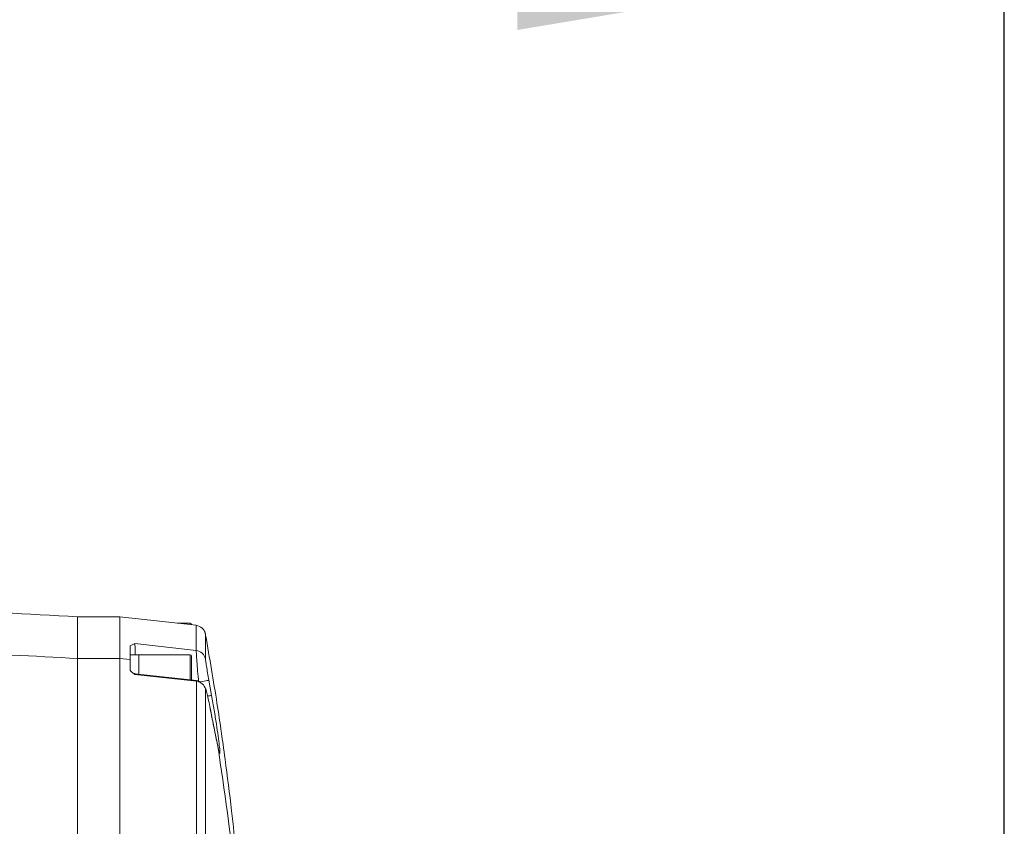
# Model space of a CAD drawing. Header units: millimetres. Extents: x 176 to 9387, y -11044 to -3322.
# Tile 59 of 256: x 1372 to 1466, y -4834 to -4757. Entities that reach past the tile are written whole.
import ezdxf

# ---------------------------------------------------------------- set-up
doc = ezdxf.new("R2010")
doc.units = ezdxf.units.MM
doc.header["$LTSCALE"] = 0.3175
doc.layers.add('1轮廓实线层', color=7, linetype='Continuous', lineweight=18)
doc.layers.add('7标注层', color=4, linetype='Continuous', lineweight=13)
doc.styles.add('标准汉字', font='gbenor.shx', dxfattribs={"bigfont": 'gbcbig.shx'})
doc.dimstyles.new('M1：18.5', dxfattribs={"dimscale": 18.5, "dimtxt": 3.5, "dimasz": 2.5, "dimexe": 2, "dimexo": 0, "dimgap": 1.5, "dimtad": 1, "dimdec": 4, "dimdsep": 46, "dimtxsty": '标准汉字', "dimcen": 5, "dimdle": 5, "dimclrd": 1, "dimclre": 1, "dimclrt": 256, "dimadec": 4, "dimazin": 2, "dimtfac": 1, "dimtdec": 4, "dimtmove": 2, "dimatfit": 3, "dimfxl": 1, "dimfrac": 2, "dimtolj": 1, "dimarcsym": 0})

# ---------------------------------------------------------------- blocks, each defined once
blk = doc.blocks.new('*D29')
at = {"layer": '7标注层', "color": 1, "lineweight": -2, "ltscale": 20, "transparency": 16777216}
for p, q in [((1292.851, -4797.721), (1292.851, -4713.526)), ((1465.851, -4913.953), (1465.851, -4713.526)), ((1339.101, -4750.526), (1419.601, -4750.526))]:
    blk.add_line(p, q, dxfattribs=at)
at = {"layer": '7标注层', "color": 1, "transparency": 16777216}
for points in [[(1339.101, -4742.817), (1339.101, -4758.234), (1292.851, -4750.526)], [(1419.601, -4758.234), (1419.601, -4742.817), (1465.851, -4750.526)]]:
    blk.add_solid(points, dxfattribs=at)
at = {"layer": 'Defpoints', "color": 0, "transparency": 16777216}
for p in [(1465.851, -4750.526), (1292.851, -4797.721), (1465.851, -4913.953)]:
    blk.add_point(p, dxfattribs=at)
at = {"layer": '7标注层', "transparency": 16777216, "insert": (1379.351, -4690.401), "char_height": 64.75, "attachment_point": 5, "style": '标准汉字'}
blk.add_mtext('\\A1;173', dxfattribs=at)

msp = doc.modelspace()

# ---------------------------------------------------------------- linework, layer by layer
at = {"layer": '1轮廓实线层', "ltscale": 20}
for p, q in [((1377.85142, -4813.95335), (1377.85142, -4817.91324)), ((1377.85142, -4813.95573), (1381.85142, -4813.95573)), ((1377.85142, -4813.95585), (1381.85142, -4813.95585)), ((1377.85142, -4813.95585), (1377.85142, -4816.12606)), ((1381.85142, -4813.95354), (1381.85142, -4817.91336)), ((1381.85142, -4813.95573), (1389.10102, -4814.76135)), ((1381.85142, -4813.95585), (1381.85142, -4813.95573)), ((1389.11038, -4814.7623), (1381.85142, -4813.95585)), ((1388.55143, -4814.56108), (1387.29937, -4814.56108)), ((1388.55143, -4814.70127), (1388.55143, -4814.56108)), ((1388.65142, -4814.6611), (1388.65142, -4814.71236)), ((1389.10102, -4814.76135), (1389.10792, -4814.76207)), ((1389.10792, -4814.76207), (1389.11038, -4814.7623)), ((1389.98235, -4815.5827), (1389.98427, -4815.57984)), ((1389.98457, -4815.58854), (1389.98492, -4815.59915)), ((1382.85105, -4816.72211), (1383.29628, -4816.50586)), ((1382.85143, -4818.02208), (1382.85143, -4816.72234)), ((1383.29628, -4816.50586), (1389.11962, -4817.16044)), ((1377.85142, -4817.91324), (1377.85142, -4856.5448)), ((1377.85142, -4817.91336), (1381.85142, -4817.91336)), ((1377.85142, -4817.91336), (1377.85142, -4856.54635)), ((1381.85142, -4817.91336), (1381.85142, -4856.54635)), ((1381.85142, -4817.91336), (1382.85143, -4818.02208)), ((1383.65142, -4817.5611), (1382.85143, -4817.5611)), ((1382.85143, -4817.5611), (1382.85143, -4819.07315)), ((1382.85143, -4819.02737), (1382.85143, -4818.02208)), ((1388.55143, -4817.5611), (1383.65142, -4817.5611)), ((1383.65142, -4817.5611), (1383.65142, -4819.36629)), ((1388.55143, -4819.93849), (1388.55143, -4817.5611)), ((1388.65142, -4817.66112), (1388.65142, -4819.95613)), ((1383.31096, -4819.33756), (1383.1169, -4819.3037)), ((1389.12782, -4820.06736), (1383.29628, -4819.4247)), ((1389.14309, -4820.01371), (1383.2964, -4819.37189)), ((1390.32186, -4819.99094), (1390.57927, -4821.42432)), ((1389.12747, -4833.85582), (1389.1233, -4836.18266))]:
    msp.add_line(p, q, dxfattribs=at)
at = {"layer": '1轮廓实线层', "lineweight": 0, "ltscale": 20}
for points in [[(1390.32186, -4819.99094), (1390.29841, -4819.99523), (1390.23936, -4820.00608), (1390.14689, -4820.02301), (1390.02443, -4820.0453), (1389.87653, -4820.07236), (1389.70868, -4820.103), (1389.52709, -4820.13614), (1389.4516, -4820.14997)], [(1390.57927, -4821.42432), (1390.55606, -4821.42837), (1390.49712, -4821.43886), (1390.40464, -4821.45519), (1390.28205, -4821.47677), (1390.20434, -4821.49048)]]:
    msp.add_lwpolyline(points, dxfattribs=at)
for centre, radius, start, end in [((1388.55142, -4814.66112), 0.1, 0, 90), ((1388.55142, -4817.66116), 0.1, 360, 90), ((1389.01497, -4818.1502), 0.99528, 11.1863747, 83.964338), ((1389.02758, -4821.05435), 0.99207, 12.1282303, 84.200876)]:
    msp.add_arc(centre, radius, start, end, dxfattribs=at)
at = {"layer": '1轮廓实线层', "ltscale": 20}
for points, knots in [([(1377.85142, -4813.95466), (1368.40791, -4813.45469), (1349.52587, -4812.45502), (1321.19473, -4811.28837), (1292.85142, -4810.78801), (1264.50812, -4811.28837), (1236.17697, -4812.45502), (1217.29494, -4813.45469), (1207.85142, -4813.95466)], [0, 0, 0, 0, 28.37214353, 56.72926646, 85.06809783, 113.4069292, 141.76405213, 170.13619566, 170.13619566, 170.13619566, 170.13619566]), ([(1207.85142, -4817.91324), (1218.4279, -4817.36619), (1239.57416, -4816.27243), (1271.30696, -4815.07682), (1300.78914, -4814.86153), (1327.99265, -4815.55567), (1352.92357, -4816.62168), (1369.54096, -4817.48266), (1377.85142, -4817.91324)], [0, 0, 0, 0, 31.7750457, 63.52992999, 95.26521404, 120.20680873, 145.16347822, 170.13078146, 170.13078146, 170.13078146, 170.13078146]), ([(1389.1104, -4814.7623), (1389.11086, -4814.76012), (1389.11179, -4814.75575), (1389.11267, -4814.9828), (1389.11458, -4815.59618), (1389.11794, -4816.63871), (1389.11962, -4817.16044)], [0, 0, 0, 0, 0.60164248, 1.20420823, 1.80727322, 2.41139573, 2.41139573, 2.41139573, 2.41139573]), ([(1389.98463, -4815.57972), (1389.90679, -4815.37092), (1389.75111, -4814.95332), (1389.3241, -4814.82597), (1389.1106, -4814.7623)], [0, 0, 0, 0, 0.66846751, 1.33690583, 1.33690583, 1.33690583, 1.33690583]), ([(1394.32982, -4861.43191), (1394.31611, -4860.51202), (1394.29024, -4858.77651), (1394.21363, -4855.93551), (1394.11051, -4853.1063), (1393.97086, -4850.13424), (1393.80762, -4847.29269), (1393.62827, -4844.63319), (1393.43402, -4842.10049), (1393.20575, -4839.42614), (1392.89454, -4836.17296), (1392.45241, -4832.11259), (1391.83728, -4827.22418), (1391.01698, -4821.52736), (1390.31078, -4817.46927), (1389.93479, -4815.30864)], [0, 0, 0, 0, 4.21935916, 7.96043075, 11.27464423, 14.23902349, 17.05294707, 19.76277401, 22.00715165, 24.29852896, 27.2500815, 30.94433442, 35.37178858, 40.52234425, 46.38725807, 46.38725807, 46.38725807, 46.38725807]), ([(1389.98492, -4815.59915), (1389.98505, -4815.60023), (1389.98553, -4815.60424), (1389.98599, -4815.802), (1389.98751, -4816.40438), (1389.99006, -4817.43946), (1389.99134, -4817.95711)], [0, 0, 0, 0, 0.25755738, 0.95781786, 1.65775361, 2.35800341, 2.35800341, 2.35800341, 2.35800341]), ([(1383.29628, -4816.50586), (1383.29779, -4816.59239), (1383.301, -4816.77666), (1383.30898, -4817.21181), (1383.31526, -4817.5497), (1383.31547, -4817.5611)], [0, 0, 0, 0, 0.48658676, 1.03621658, 1.05541513, 1.05541513, 1.05541513, 1.05541513]), ([(1389.11962, -4817.16044), (1389.12131, -4817.25295), (1389.12468, -4817.43737), (1389.17441, -4818.16529), (1389.24765, -4819.10442), (1389.30827, -4819.81569), (1389.33851, -4820.17059)], [0, 0, 0, 0, 0.76220928, 1.51951311, 2.27060495, 3.01861279, 3.01861279, 3.01861279, 3.01861279]), ([(1389.99134, -4817.95711), (1389.99647, -4818.01949), (1390.00673, -4818.14427), (1390.08378, -4818.63753), (1390.19184, -4819.27212), (1390.27848, -4819.7511), (1390.32186, -4819.99094)], [0, 0, 0, 0, 0.51437934, 1.02906187, 1.54439371, 2.06124215, 2.06124215, 2.06124215, 2.06124215]), ([(1383.29628, -4819.4247), (1383.18285, -4819.3563), (1382.95626, -4819.21969), (1382.88609, -4819.09127), (1382.85105, -4819.02714)], [0, 0, 0, 0, 0.308626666, 0.616464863, 0.616464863, 0.616464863, 0.616464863]), ([(1383.29696, -4819.3881), (1383.29661, -4819.37676), (1383.29541, -4819.33845), (1383.29592, -4819.38906), (1383.29628, -4819.4247)], [0, 0, 0, 0, 0.040222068, 0.135931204, 0.135931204, 0.135931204, 0.135931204]), ([(1389.12747, -4833.85582), (1389.13035, -4831.69314), (1389.13611, -4827.36794), (1389.13058, -4822.50083), (1389.12782, -4820.06736)], [0, 0, 0, 0, 6.89446213, 13.78847213, 13.78847213, 13.78847213, 13.78847213]), ([(1389.14145, -4820.02885), (1389.13887, -4820.01875), (1389.12955, -4819.98228), (1389.12855, -4820.03166), (1389.12782, -4820.06736)], [0, 0, 0, 0, 0.036897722, 0.133161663, 0.133161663, 0.133161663, 0.133161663]), ([(1389.44966, -4820.15033), (1389.4296, -4820.13423), (1389.34323, -4820.0649), (1389.2289, -4820.03797), (1389.14112, -4820.01729)], [0, 0, 0, 0, 0.07991587, 0.344120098, 0.344120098, 0.344120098, 0.344120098]), ([(1389.99723, -4834.6395), (1389.99937, -4832.47257), (1390.00365, -4828.13873), (1389.99955, -4823.27684), (1389.99751, -4820.84591)], [0, 0, 0, 0, 6.89683154, 13.79359344, 13.79359344, 13.79359344, 13.79359344]), ([(1389.99751, -4820.84591), (1389.99914, -4820.82644), (1390.0024, -4820.78742), (1390.02854, -4820.83587), (1390.06861, -4820.95982), (1390.13913, -4821.22461), (1390.25339, -4821.71569), (1390.35569, -4822.22648), (1390.40695, -4822.48242)], [0, 0, 0, 0, 0.2250026, 0.4509349, 0.67599147, 0.90221413, 1.35224027, 1.80418638, 1.80418638, 1.80418638, 1.80418638]), ([(1390.57927, -4821.42432), (1390.66067, -4821.89551), (1390.82358, -4822.83848), (1391.03226, -4824.16695), (1391.19977, -4825.31858), (1391.31554, -4826.21288), (1391.37399, -4826.78944), (1391.3701, -4826.99902), (1391.3076, -4826.85479), (1391.21558, -4826.4588), (1391.16957, -4826.26076)], [0, 0, 0, 0, 0.80057766, 1.60216212, 2.40303085, 3.20164018, 3.99949094, 4.79918998, 5.6001674, 6.40156858, 6.40156858, 6.40156858, 6.40156858]), ([(1391.16205, -4826.2182), (1391.15967, -4826.2076), (1391.10071, -4825.94542), (1390.96327, -4825.28908), (1390.70791, -4824.01774), (1390.51226, -4823.0172), (1390.40627, -4822.47515)], [0, 0, 0, 0, 0.05376374, 1.32981664, 2.4703335, 3.81870681, 3.81870681, 3.81870681, 3.81870681]), ([(1390.40695, -4822.48242), (1390.48323, -4822.87301), (1390.63515, -4823.65095), (1390.84319, -4824.6973), (1391.02803, -4825.60906), (1391.12245, -4826.04383), (1391.16957, -4826.26076)], [0, 0, 0, 0, 0.96913387, 1.93022689, 2.89447195, 3.85463408, 3.85463408, 3.85463408, 3.85463408]), ([(1391.16957, -4826.26076), (1391.78126, -4830.46586), (1393.00322, -4838.86625), (1394.06632, -4851.55762), (1394.25651, -4860.03304), (1394.35162, -4864.27111)], [0, 0, 0, 0, 12.74931881, 25.4688833, 38.19067505, 38.19067505, 38.19067505, 38.19067505])]:
    msp.add_open_spline(points, degree=3, knots=knots, dxfattribs=at)

# ---------------------------------------------------------------- dimensions: what is measured, and where the dimension line sits
at = {"layer": '7标注层', "ltscale": 20}
dim = msp.add_linear_dim(base=(1465.85142, -4750.52564), p1=(1292.85142, -4797.72094), p2=(1465.85142, -4913.95328), dimstyle='M1：18.5', override={"dimdec": 0, "dimsah": 1, "dimtzin": 8}, dxfattribs=at)
dim.commit()
dim.dimension.update_dxf_attribs({"geometry": '*D29', "text_midpoint": (1379.35142, -4690.40064)})

doc.saveas('drawing.dxf')
